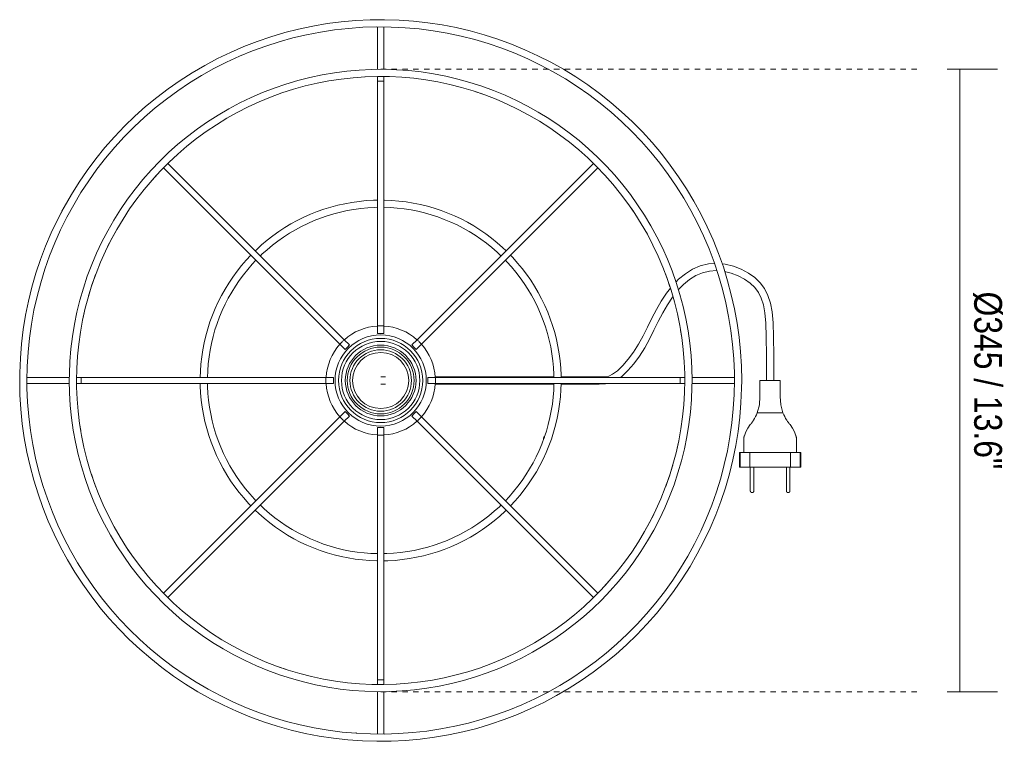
# Model space of a CAD drawing. Header units: millimetres. Extents: x -3269 to -1326, y 696 to 6709.
# Tile 11 of 11: x -3269 to -2724, y 6309 to 6709. Entities that reach past the tile are written whole.
import ezdxf

# ---------------------------------------------------------------- set-up
doc = ezdxf.new("R2010")
doc.units = ezdxf.units.MM
doc.linetypes.add('Dash', pattern=[6, 3, -3])
doc.layers.add('A-ANNO-DIMS', color=7, linetype='Dash', lineweight=9, true_color=0xd2d2d2)
doc.layers.add('A-ANNO-DIMS-7', color=7, linetype='Continuous', lineweight=9)
doc.layers.add('E-LITE-EQPM', color=7, linetype='Continuous', lineweight=20)
doc.styles.add('Arial Narrow', font='ARIALN.TTF', dxfattribs={"height": 15.4})
doc.dimstyles.new('FARO_-_2_2mm_Arial_Narrow_mm_Inch_Right', dxfattribs={"dimscale": 304.8, "dimtxt": 15.760837, "dimasz": 0, "dimexe": 0.068898, "dimexo": 0.0625, "dimgap": 0.011483, "dimtad": 1, "dimdec": 0, "dimzin": 0, "dimdsep": 46, "dimtxsty": 'Arial Narrow', "dimblk1": 'NONE', "dimblk2": 'NONE', "dimsah": 1, "dimcen": 0.09, "dimadec": 0, "dimazin": 0, "dimtfac": 1, "dimtdec": 4, "dimtix": 1, "dimtmove": 0, "dimatfit": 3, "dimfxl": 0.022966, "dimfxlon": 1, "dimtvp": 1, "dimtolj": 1, "dimtzin": 0, "dimarcsym": 2})

# ---------------------------------------------------------------- blocks, each defined once
blk = doc.blocks.new('29307 - 29307 LINDA White table lamp-433246-Planta_PDF')
at = {"layer": 'E-LITE-EQPM'}
for p, q in [((-1.75, 195.93), (-1.75, 172.42)), ((1.75, 172.42), (1.75, 195.93)), ((-27.79, 166.16), (-23.87, 166.8)), ((-1.75, 168.44), (-1.75, 165.87)), ((-1.75, 165.87), (-1.75, 30.25)), ((1.75, 165.87), (1.75, 168.44)), ((1.75, 30.25), (1.75, 165.87)), ((34.93, 164.82), (40.05, 163.67)), ((46.85, 161.85), (52.85, 159.99)), ((53.27, 159.85), (58.74, 157.92)), ((78.76, 148.94), (83.38, 146.42)), ((-98.06, 137.02), (-93.43, 140.2)), ((111.74, 126.1), (114.23, 123.82)), ((-20.15, 22.63), (-117.92, 120.4)), ((117.84, 120.32), (20.15, 22.63)), ((-120.35, 117.87), (-22.63, 20.15)), ((22.63, 20.15), (120.36, 117.88)), ((-160, 52.75), (-158.8, 56.28)), ((-1.75, 42.77), (-1.75, 34.7)), ((1.75, 34.7), (1.75, 42.77)), ((-1.75, 30.25), (-1.75, 26.08)), ((1.75, 26.08), (1.75, 30.25)), ((-20.77, 22.01), (-21.07, 21.71)), ((-20.52, 22.27), (-20.77, 22.01)), ((-20.15, 22.63), (-20.51, 22.27)), ((-17.21, 19.68), (-20.15, 22.63)), ((0, 26.08), (-1.75, 26.08)), ((1.75, 26.08), (0, 26.08)), ((20.15, 22.63), (17.21, 19.68)), ((20.51, 22.27), (20.15, 22.63)), ((20.77, 22.01), (20.52, 22.27)), ((21.07, 21.71), (20.77, 22.01)), ((-22.46, 20.32), (-22.63, 20.15)), ((-22.63, 20.15), (-19.68, 17.21)), ((-22.27, 20.51), (-22.46, 20.32)), ((-22.01, 20.77), (-22.27, 20.52)), ((-21.71, 21.07), (-22.01, 20.77)), ((-21.39, 21.39), (-21.71, 21.07)), ((-21.07, 21.71), (-21.39, 21.39)), ((-18.44, 18.44), (-19.68, 17.21)), ((-17.21, 19.68), (-18.44, 18.44)), ((18.44, 18.44), (17.21, 19.68)), ((19.68, 17.21), (18.44, 18.44)), ((19.68, 17.21), (22.63, 20.15)), ((21.39, 21.39), (21.07, 21.71)), ((21.71, 21.07), (21.39, 21.39)), ((22.01, 20.77), (21.71, 21.07)), ((22.27, 20.52), (22.01, 20.77)), ((22.46, 20.32), (22.27, 20.51)), ((22.63, 20.15), (22.46, 20.32)), ((167.96, 13.08), (168.27, 8.79)), ((168.28, 8.56), (168.49, 1.82)), ((-172.42, 1.75), (-195.84, 1.75)), ((-165.87, 1.75), (-168.47, 1.75)), ((-30.25, 1.75), (-165.87, 1.75)), ((-34.7, 1.75), (-42.77, 1.75)), ((-26.08, 1.75), (-30.25, 1.75)), ((-26.08, 1.75), (-26.08, 0)), ((-26.08, 0), (-26.08, -1.75)), ((30.25, 1.75), (26.08, 1.75)), ((26.08, 0), (26.08, 1.75)), ((165.87, 1.75), (30.25, 1.75)), ((42.77, 1.75), (34.7, 1.75)), ((168.49, 1.75), (165.87, 1.75)), ((195.84, 1.75), (172.42, 1.75)), ((-195.84, -1.75), (-172.42, -1.75)), ((-168.49, -1.75), (-165.87, -1.75)), ((-168.28, -8.56), (-168.49, -1.82)), ((-165.87, -1.75), (-30.25, -1.75)), ((-42.77, -1.75), (-34.7, -1.75)), ((-30.25, -1.75), (-26.08, -1.75)), ((26.08, -1.75), (26.08, 0)), ((26.08, -1.75), (30.25, -1.75)), ((30.25, -1.75), (165.87, -1.75)), ((34.7, -1.75), (42.77, -1.75)), ((165.87, -1.75), (168.47, -1.75)), ((172.42, -1.75), (195.84, -1.75)), ((-167.96, -13.08), (-168.27, -8.79)), ((-22.63, -20.15), (-120.36, -117.88)), ((-19.68, -17.21), (-22.63, -20.15)), ((-22.63, -20.15), (-22.46, -20.32)), ((-22.46, -20.32), (-22.27, -20.51)), ((-22.27, -20.52), (-22.01, -20.77)), ((-22.01, -20.77), (-21.71, -21.07)), ((-21.71, -21.07), (-21.39, -21.39)), ((-21.39, -21.39), (-21.07, -21.71)), ((-21.07, -21.71), (-20.77, -22.01)), ((-20.15, -22.63), (-17.21, -19.68)), ((-19.68, -17.21), (-18.44, -18.44)), ((-18.44, -18.44), (-17.21, -19.68)), ((17.21, -19.68), (18.44, -18.44)), ((17.21, -19.68), (20.15, -22.63)), ((18.44, -18.44), (19.68, -17.21)), ((22.63, -20.15), (19.68, -17.21)), ((20.77, -22.01), (21.07, -21.71)), ((21.07, -21.71), (21.39, -21.39)), ((21.39, -21.39), (21.71, -21.07)), ((21.71, -21.07), (22.01, -20.77)), ((22.01, -20.77), (22.27, -20.52)), ((22.27, -20.51), (22.46, -20.32)), ((22.46, -20.32), (22.63, -20.15)), ((120.35, -117.87), (22.63, -20.15)), ((-117.84, -120.32), (-20.15, -22.63)), ((-20.77, -22.01), (-20.32, -22.46)), ((-20.32, -22.46), (-20.15, -22.63)), ((-1.75, -26.08), (-1.75, -30.25)), ((-1.75, -26.08), (0, -26.08)), ((0, -26.08), (1.75, -26.08)), ((1.75, -30.25), (1.75, -26.08)), ((20.15, -22.63), (20.32, -22.46)), ((20.15, -22.63), (117.88, -120.36)), ((20.32, -22.46), (20.77, -22.01)), ((-1.75, -30.25), (-1.75, -165.87)), ((1.75, -165.87), (1.75, -30.25)), ((-1.75, -34.7), (-1.75, -42.77)), ((1.75, -42.77), (1.75, -34.7)), ((160, -52.75), (158.8, -56.28)), ((-2, -114.37), (-1.93, -114.37)), ((-1.92, -114.37), (-1.73, -114.37)), ((1.76, -114.37), (2, -114.37)), ((-1.93, -115.64), (-2, -115.64)), ((-1.73, -115.64), (-1.93, -115.64)), ((1.92, -115.64), (1.77, -115.64)), ((2, -115.64), (1.93, -115.64)), ((123.39, -114.75), (123.38, -114.76)), ((-111.74, -126.1), (-114.23, -123.82)), ((98.06, -137.02), (93.43, -140.2)), ((-78.76, -148.94), (-83.38, -146.42)), ((-53.27, -159.85), (-58.74, -157.92)), ((-46.85, -161.85), (-52.85, -159.99)), ((-34.93, -164.82), (-40.05, -163.67)), ((-1.75, -165.87), (-1.75, -168.44)), ((1.75, -168.44), (1.75, -165.87)), ((27.79, -166.16), (23.87, -166.8)), ((-1.75, -172.42), (-1.75, -195.93)), ((1.75, -195.93), (1.75, -172.42)), ((-40, -198.77), (-48, -198.77)), ((-48, -199.18), (-48, -198.79)), ((-48, -204.56), (-48, -199.18)), ((-48, -199.18), (-40, -199.18)), ((-40, -198.79), (-40, -199.18)), ((-40, -199.18), (-40, -204.56)), ((-31.71, -201.2), (-40, -201.2)), ((-48, -204.77), (-61.13, -204.77)), ((-61.13, -206.77), (-48, -206.77)), ((-48, -205.77), (-48, -204.56)), ((-48, -204.56), (-40, -204.56)), ((-48, -215.77), (-48, -205.77)), ((-40, -204.56), (-40, -205.77)), ((-40, -205.77), (-40, -215.77)), ((-17.93, -215.77), (-17.93, -208.66)), ((-8.8, -210.15), (0, -210.15)), ((0, -210.15), (0, -215.77)), ((-48, -225.77), (-48, -215.77)), ((-40, -215.77), (-40, -225.77)), ((-17.93, -222.88), (-17.93, -215.77)), ((0, -215.77), (0, -221.4)), ((0, -221.4), (-8.8, -221.4)), ((-48, -224.77), (-61.13, -224.77)), ((-61.13, -226.77), (-48, -226.77)), ((-48, -226.98), (-48, -225.77)), ((-48, -232.36), (-48, -226.98)), ((-48, -226.98), (-40, -226.98)), ((-40, -225.77), (-40, -226.98)), ((-40, -226.98), (-40, -232.36)), ((-48, -232.75), (-48, -232.36)), ((-48, -232.36), (-40, -232.36)), ((-48, -232.77), (-40, -232.77)), ((-40, -230.35), (-31.71, -230.35)), ((-40, -232.36), (-40, -232.75))]:
    blk.add_line(p, q, dxfattribs=at)
at = {"layer": 'E-LITE-EQPM', "flags": 128}
for points in [[(0, 200), (-8, 199.84), (-15.98, 199.36), (-23.94, 198.56), (-31.86, 197.45), (-39.73, 196.01), (-47.54, 194.27), (-55.27, 192.21), (-62.91, 189.85), (-70.45, 187.18), (-77.88, 184.21), (-85.19, 180.95), (-92.36, 177.4), (-99.38, 173.56), (-106.24, 169.45), (-112.93, 165.07), (-119.44, 160.42), (-125.76, 155.51), (-131.88, 150.36), (-137.78, 144.97), (-143.47, 139.34), (-148.93, 133.49), (-154.15, 127.43), (-159.12, 121.16), (-163.84, 114.7), (-168.29, 108.06), (-172.48, 101.24), (-176.39, 94.27), (-180.02, 87.14), (-183.36, 79.87), (-186.41, 72.47), (-189.16, 64.96), (-191.6, 57.34), (-193.74, 49.64), (-195.57, 41.85), (-197.09, 33.99), (-198.29, 26.08), (-199.18, 18.13), (-199.74, 10.15), (-199.99, 2.16), (-199.91, -5.84), (-199.52, -13.83), (-198.81, -21.8), (-197.78, -29.73), (-196.43, -37.62), (-194.77, -45.44), (-192.8, -53.19), (-190.52, -60.86), (-187.93, -68.43), (-185.04, -75.89), (-181.86, -83.23), (-178.39, -90.44), (-174.63, -97.5), (-170.59, -104.4), (-166.28, -111.14), (-161.7, -117.7), (-156.86, -124.07), (-151.78, -130.25), (-146.45, -136.21), (-140.88, -141.96), (-135.09, -147.48), (-129.09, -152.76), (-122.87, -157.8), (-116.47, -162.59), (-109.87, -167.12), (-103.1, -171.38), (-96.16, -175.36), (-89.07, -179.07), (-81.84, -182.49), (-74.48, -185.61), (-67, -188.44), (-59.41, -190.97), (-51.72, -193.2), (-43.96, -195.11), (-36.12, -196.71), (-28.22, -198), (-20.28, -198.97), (-12.31, -199.62), (-4.32, -199.95), (0, -200)], [(0, 200), (-8, 199.84), (-15.98, 199.36), (-23.94, 198.56), (-31.86, 197.45), (-39.73, 196.01), (-47.54, 194.27), (-55.27, 192.21), (-62.91, 189.85), (-70.45, 187.18), (-77.88, 184.21), (-85.19, 180.95), (-92.36, 177.4), (-99.38, 173.56), (-106.24, 169.45), (-112.93, 165.07), (-119.44, 160.42), (-125.76, 155.51), (-131.88, 150.36), (-137.78, 144.97), (-143.47, 139.34), (-148.93, 133.49), (-154.15, 127.43), (-159.12, 121.16), (-163.84, 114.7), (-168.29, 108.06), (-172.48, 101.24), (-176.39, 94.27), (-180.02, 87.14), (-183.36, 79.87), (-186.41, 72.47), (-189.16, 64.96), (-191.6, 57.34), (-193.74, 49.64), (-195.57, 41.85), (-197.09, 33.99), (-198.29, 26.08), (-199.18, 18.13), (-199.74, 10.15), (-199.99, 2.16), (-199.91, -5.84), (-199.52, -13.83), (-198.81, -21.8), (-197.78, -29.73), (-196.43, -37.62), (-194.77, -45.44), (-192.8, -53.19), (-190.52, -60.86), (-187.93, -68.43), (-185.04, -75.89), (-181.86, -83.23), (-178.39, -90.44), (-174.63, -97.5), (-170.59, -104.4), (-166.28, -111.14), (-161.7, -117.7), (-156.86, -124.07), (-151.78, -130.25), (-146.45, -136.21), (-140.88, -141.96), (-135.09, -147.48), (-129.09, -152.76), (-122.87, -157.8), (-116.47, -162.59), (-109.87, -167.12), (-103.1, -171.38), (-96.16, -175.36), (-89.07, -179.07), (-81.84, -182.49), (-74.48, -185.61), (-67, -188.44), (-59.41, -190.97), (-51.72, -193.2), (-43.96, -195.11), (-36.12, -196.71), (-28.22, -198), (-20.28, -198.97), (-12.31, -199.62), (-4.32, -199.95), (0, -200)], [(0, -200), (8, -199.84), (15.98, -199.36), (23.94, -198.56), (31.86, -197.45), (39.73, -196.01), (47.54, -194.27), (55.27, -192.21), (62.91, -189.85), (70.45, -187.18), (77.88, -184.21), (85.19, -180.95), (92.36, -177.4), (99.38, -173.56), (106.24, -169.45), (112.93, -165.07), (119.44, -160.42), (125.76, -155.51), (131.88, -150.36), (137.78, -144.97), (143.47, -139.34), (148.93, -133.49), (154.15, -127.43), (159.12, -121.16), (163.84, -114.7), (168.29, -108.06), (172.48, -101.24), (176.39, -94.27), (180.02, -87.14), (183.36, -79.87), (186.41, -72.47), (189.16, -64.96), (191.6, -57.34), (193.74, -49.64), (195.57, -41.85), (197.09, -33.99), (198.29, -26.08), (199.18, -18.13), (199.74, -10.15), (199.99, -2.16), (199.91, 5.84), (199.52, 13.83), (198.81, 21.8), (197.78, 29.73), (196.43, 37.62), (194.77, 45.44), (192.8, 53.19), (190.52, 60.86), (187.93, 68.43), (185.04, 75.89), (181.86, 83.23), (178.39, 90.44), (174.63, 97.5), (170.59, 104.4), (166.28, 111.14), (161.7, 117.7), (156.86, 124.07), (151.78, 130.25), (146.45, 136.21), (140.88, 141.96), (135.09, 147.48), (129.09, 152.76), (122.87, 157.8), (116.47, 162.59), (109.87, 167.12), (103.1, 171.38), (96.16, 175.36), (89.07, 179.07), (81.84, 182.49), (74.48, 185.61), (67, 188.44), (59.41, 190.97), (51.72, 193.2), (43.96, 195.11), (36.12, 196.71), (28.22, 198), (20.28, 198.97), (12.31, 199.62), (4.32, 199.95), (0, 200)], [(93.74, 176.63), (89.07, 179.07), (81.84, 182.49), (74.48, 185.61), (67, 188.44), (59.41, 190.97), (51.72, 193.2), (43.96, 195.11), (36.12, 196.71), (28.22, 198), (20.28, 198.97), (12.31, 199.62), (4.32, 199.95), (0, 200)], [(0, -196), (-7.84, -195.84), (-15.66, -195.37), (-23.46, -194.59), (-31.23, -193.5), (-38.94, -192.09), (-46.59, -190.38), (-54.17, -188.37), (-61.66, -186.05), (-69.05, -183.44), (-76.33, -180.53), (-83.48, -177.33), (-90.51, -173.85), (-97.39, -170.09), (-104.11, -166.06), (-110.67, -161.77), (-117.05, -157.21), (-123.24, -152.4), (-129.24, -147.35), (-135.03, -142.07), (-140.6, -136.55), (-145.95, -130.82), (-151.06, -124.88), (-155.94, -118.74), (-160.56, -112.41), (-164.93, -105.9), (-169.03, -99.22), (-172.86, -92.38), (-176.42, -85.39), (-179.69, -78.27), (-182.68, -71.02), (-185.37, -63.66), (-187.77, -56.2), (-189.87, -48.64), (-191.66, -41.01), (-193.15, -33.31), (-194.33, -25.56), (-195.19, -17.77), (-195.75, -9.95), (-195.99, -2.12), (-195.92, 5.72), (-195.53, 13.55), (-194.83, 21.36), (-193.82, 29.14), (-192.5, 36.86), (-190.87, 44.53), (-188.94, 52.13), (-186.7, 59.64), (-184.17, 67.06), (-181.34, 74.37), (-178.22, 81.56), (-174.82, 88.63), (-171.13, 95.55), (-167.18, 102.31), (-162.95, 108.92), (-158.47, 115.35), (-153.73, 121.59), (-148.74, 127.64), (-143.52, 133.49), (-138.06, 139.12), (-132.39, 144.53), (-126.51, 149.71), (-120.42, 154.65), (-114.14, 159.34), (-107.67, 163.78), (-101.04, 167.95), (-94.24, 171.86), (-87.29, 175.49), (-80.21, 178.84), (-72.99, 181.9), (-65.66, 184.68), (-58.22, 187.15), (-50.69, 189.33), (-43.08, 191.21), (-35.4, 192.78), (-27.66, 194.04), (-19.88, 194.99), (-12.06, 195.63), (-4.23, 195.95), (0, 196)], [(0, 196), (7.84, 195.84), (15.66, 195.37), (23.46, 194.59), (31.23, 193.5), (38.94, 192.09), (46.59, 190.38), (54.17, 188.37), (61.66, 186.05), (69.05, 183.44), (76.33, 180.53), (83.48, 177.33), (90.51, 173.85), (97.39, 170.09), (104.11, 166.06), (110.67, 161.77), (117.05, 157.21), (123.24, 152.4), (129.24, 147.35), (135.03, 142.07), (140.6, 136.55), (145.95, 130.82), (151.06, 124.88), (155.94, 118.74), (160.56, 112.41), (164.93, 105.9), (169.03, 99.22), (172.86, 92.38), (176.42, 85.39), (179.69, 78.27), (182.68, 71.02), (185.37, 63.66), (187.77, 56.2), (189.87, 48.64), (191.66, 41.01), (193.15, 33.31), (194.33, 25.56), (195.19, 17.77), (195.75, 9.95), (195.99, 2.12), (195.92, -5.72), (195.53, -13.55), (194.83, -21.36), (193.82, -29.14), (192.5, -36.86), (190.87, -44.53), (188.94, -52.13), (186.7, -59.64), (184.17, -67.06), (181.34, -74.37), (178.22, -81.56), (174.82, -88.63), (171.13, -95.55), (167.18, -102.31), (162.95, -108.92), (158.47, -115.35), (153.73, -121.59), (148.74, -127.64), (143.52, -133.49), (138.06, -139.12), (132.39, -144.53), (126.51, -149.71), (120.42, -154.65), (114.14, -159.34), (107.67, -163.78), (101.04, -167.95), (94.24, -171.86), (87.29, -175.49), (80.21, -178.84), (72.99, -181.9), (65.66, -184.68), (58.22, -187.15), (50.69, -189.33), (43.08, -191.21), (35.4, -192.78), (27.66, -194.04), (19.88, -194.99), (12.06, -195.63), (4.23, -195.95), (0, -196)], [(0, -200), (8, -199.84), (15.98, -199.36), (23.94, -198.56), (31.86, -197.45), (39.73, -196.01), (47.54, -194.27), (55.27, -192.21), (62.91, -189.85), (70.45, -187.18), (77.88, -184.21), (85.19, -180.95), (92.36, -177.4), (99.38, -173.56), (106.24, -169.45), (112.93, -165.07), (119.44, -160.42), (125.76, -155.51), (131.88, -150.36), (137.78, -144.97), (143.47, -139.34), (148.93, -133.49), (154.15, -127.43), (159.12, -121.16), (163.84, -114.7), (168.29, -108.06), (172.48, -101.24), (176.39, -94.27), (180.02, -87.14), (183.36, -79.87), (186.41, -72.47), (189.16, -64.96), (191.6, -57.34), (193.74, -49.64), (195.57, -41.85), (197.09, -33.99), (198.29, -26.08), (199.18, -18.13), (199.74, -10.15), (199.99, -2.16), (199.91, 5.84), (199.52, 13.83), (198.81, 21.8), (197.78, 29.73), (196.43, 37.62), (194.77, 45.44), (192.8, 53.19), (190.52, 60.86), (187.93, 68.43), (185.04, 75.89), (181.86, 83.23), (178.39, 90.44), (174.63, 97.5), (170.59, 104.4), (166.28, 111.14), (161.7, 117.7), (156.86, 124.07), (151.78, 130.25), (146.45, 136.21), (140.88, 141.96), (135.09, 147.48), (129.09, 152.76), (122.87, 157.8), (116.47, 162.59), (109.87, 167.12), (103.1, 171.38), (96.16, 175.36), (93.81, 176.59)], [(0, 172.5), (-6.9, 172.36), (-13.79, 171.95), (-20.65, 171.26), (-27.48, 170.3), (-34.27, 169.06), (-41, 167.56), (-47.67, 165.78), (-54.26, 163.74), (-60.77, 161.44), (-67.17, 158.88), (-73.47, 156.07), (-79.66, 153.01), (-85.71, 149.7), (-91.63, 146.15), (-97.4, 142.37), (-103.02, 138.36), (-108.47, 134.13), (-113.74, 129.69), (-118.84, 125.03), (-123.74, 120.18), (-128.45, 115.14), (-132.95, 109.91), (-137.24, 104.5), (-141.31, 98.93), (-145.15, 93.2), (-148.76, 87.32), (-152.14, 81.3), (-155.27, 75.16), (-158.15, 68.89), (-160.78, 62.51), (-163.15, 56.03), (-165.26, 49.46), (-167.1, 42.81), (-168.68, 36.09), (-169.99, 29.32), (-171.03, 22.5), (-171.79, 15.64), (-172.28, 8.76), (-172.49, 1.86), (-172.43, -5.04), (-172.09, -11.93), (-171.47, -18.8), (-170.58, -25.64), (-169.42, -32.44), (-167.99, -39.19), (-166.29, -45.88), (-164.32, -52.49), (-162.09, -59.02), (-159.6, -65.46), (-156.85, -71.79), (-153.86, -78), (-150.62, -84.09), (-147.13, -90.05), (-143.41, -95.86), (-139.47, -101.52), (-135.29, -107.01), (-130.91, -112.34), (-126.31, -117.48), (-121.51, -122.44), (-116.52, -127.2), (-111.34, -131.76), (-105.98, -136.11), (-100.45, -140.23), (-94.76, -144.14), (-88.92, -147.81), (-82.94, -151.25), (-76.83, -154.45), (-70.59, -157.4), (-64.24, -160.09), (-57.79, -162.53), (-51.24, -164.71), (-44.61, -166.63), (-37.91, -168.28), (-31.15, -169.66), (-24.34, -170.77), (-17.49, -171.61), (-10.62, -172.17), (-3.72, -172.46), (0, -172.5)], [(0, -172.5), (6.9, -172.36), (13.79, -171.95), (20.65, -171.26), (27.48, -170.3), (34.27, -169.06), (41, -167.56), (47.67, -165.78), (54.26, -163.74), (60.77, -161.44), (67.17, -158.88), (73.47, -156.07), (79.66, -153.01), (85.71, -149.7), (91.63, -146.15), (97.4, -142.37), (103.02, -138.36), (108.47, -134.13), (113.74, -129.69), (118.84, -125.03), (123.74, -120.18), (128.45, -115.14), (132.95, -109.91), (137.24, -104.5), (141.31, -98.93), (145.15, -93.2), (148.76, -87.32), (152.14, -81.3), (155.27, -75.16), (158.15, -68.89), (160.78, -62.51), (163.15, -56.03), (165.26, -49.46), (167.1, -42.81), (168.68, -36.09), (169.99, -29.32), (171.03, -22.5), (171.79, -15.64), (172.28, -8.76), (172.49, -1.86), (172.43, 5.04), (172.09, 11.93), (171.47, 18.8), (170.58, 25.64), (169.42, 32.44), (167.99, 39.19), (166.29, 45.88), (164.32, 52.49), (162.09, 59.02), (159.6, 65.46), (156.85, 71.79), (153.86, 78), (150.62, 84.09), (147.13, 90.05), (143.41, 95.86), (139.47, 101.52), (135.29, 107.01), (130.91, 112.34), (126.31, 117.48), (121.51, 122.44), (116.52, 127.2), (111.34, 131.76), (105.98, 136.11), (100.45, 140.23), (94.76, 144.14), (88.92, 147.81), (82.94, 151.25), (76.83, 154.45), (70.59, 157.4), (64.24, 160.09), (57.79, 162.53), (51.24, 164.71), (44.61, 166.63), (37.91, 168.28), (31.15, 169.66), (24.34, 170.77), (17.49, 171.61), (10.62, 172.17), (3.72, 172.46), (0, 172.5)], [(0, -168.5), (-6.74, -168.37), (-13.47, -167.96), (-20.17, -167.29), (-26.85, -166.35), (-33.48, -165.14), (-40.05, -163.67), (-46.57, -161.94), (-53, -159.95), (-59.36, -157.7), (-65.62, -155.2), (-71.77, -152.45), (-77.81, -149.46), (-83.72, -146.23), (-89.5, -142.76), (-95.14, -139.07), (-100.63, -135.15), (-105.95, -131.02), (-111.11, -126.68), (-116.08, -122.13), (-120.87, -117.4), (-125.47, -112.47), (-129.87, -107.36), (-134.06, -102.08), (-138.03, -96.64), (-141.79, -91.04), (-145.32, -85.3), (-148.61, -79.42), (-151.67, -73.41), (-154.48, -67.29), (-157.05, -61.06), (-159.36, -54.73), (-161.43, -48.31), (-163.23, -41.82), (-164.77, -35.26), (-166.05, -28.64), (-167.06, -21.98), (-167.81, -15.28), (-168.28, -8.56), (-168.49, -1.82), (-168.43, 4.92), (-168.1, 11.65), (-167.5, 18.36), (-166.63, 25.05), (-165.49, 31.69), (-164.09, 38.28), (-162.43, 44.81), (-160.51, 51.27), (-158.33, 57.65), (-155.9, 63.94), (-153.22, 70.12), (-150.29, 76.19), (-147.12, 82.14), (-143.72, 87.96), (-140.09, 93.64), (-136.23, 99.16), (-132.16, 104.53), (-127.87, 109.73), (-123.38, 114.76), (-118.69, 119.6), (-113.82, 124.25), (-108.76, 128.7), (-103.52, 132.95), (-98.12, 136.98), (-92.57, 140.8), (-86.86, 144.39), (-81.02, 147.74), (-75.05, 150.87), (-68.95, 153.75), (-62.75, 156.38), (-56.45, 158.76), (-50.05, 160.89), (-43.58, 162.77), (-37.03, 164.38), (-30.43, 165.73), (-23.78, 166.81), (-17.09, 167.63), (-10.37, 168.18), (-3.64, 168.46), (0, 168.5)], [(0, 168.5), (6.74, 168.37), (13.47, 167.96), (20.17, 167.29), (26.85, 166.35), (33.48, 165.14), (40.05, 163.67), (46.57, 161.94), (53, 159.95), (59.36, 157.7), (65.62, 155.2), (71.77, 152.45), (77.81, 149.46), (83.72, 146.23), (89.5, 142.76), (95.14, 139.07), (100.63, 135.15), (105.95, 131.02), (111.11, 126.68), (116.08, 122.13), (120.87, 117.4), (125.47, 112.47), (129.87, 107.36), (134.06, 102.08), (138.03, 96.64), (141.79, 91.04), (145.32, 85.3), (148.61, 79.42), (151.67, 73.41), (154.48, 67.29), (157.05, 61.06), (159.36, 54.73), (161.43, 48.31), (163.23, 41.82), (164.77, 35.26), (166.05, 28.64), (167.06, 21.98), (167.81, 15.28), (168.28, 8.56), (168.49, 1.82), (168.43, -4.92), (168.1, -11.65), (167.5, -18.36), (166.63, -25.05), (165.49, -31.69), (164.09, -38.28), (162.43, -44.81), (160.51, -51.27), (158.33, -57.65), (155.9, -63.94), (153.22, -70.12), (150.29, -76.19), (147.12, -82.14), (143.72, -87.96), (140.09, -93.64), (136.23, -99.16), (132.16, -104.53), (127.87, -109.73), (123.38, -114.76), (118.69, -119.6), (113.82, -124.25), (108.76, -128.7), (103.52, -132.95), (98.12, -136.98), (92.57, -140.8), (86.86, -144.39), (81.02, -147.74), (75.05, -150.87), (68.95, -153.75), (62.75, -156.38), (56.45, -158.76), (50.05, -160.89), (43.58, -162.77), (37.03, -164.38), (30.43, -165.73), (23.78, -166.81), (17.09, -167.63), (10.37, -168.18), (3.64, -168.46), (0, -168.5)], [(-59.12, 157.75), (-56.45, 158.76), (-51.91, 160.28)], [(65.62, 155.2), (71.77, 152.45), (76.03, 150.34)], [(-1.78, 99.97), (-2.92, 99.96), (-6.91, 99.76), (-10.9, 99.4), (-14.87, 98.89), (-18.81, 98.22), (-22.72, 97.38), (-26.6, 96.4), (-30.43, 95.26), (-34.21, 93.96), (-37.95, 92.52), (-41.61, 90.93), (-45.22, 89.19), (-48.75, 87.31), (-52.2, 85.29), (-55.57, 83.14), (-58.85, 80.85), (-62.04, 78.43), (-65.12, 75.89), (-68.11, 73.22), (-69.45, 71.92)], [(-1.78, 99.97), (-2.92, 99.96), (-6.91, 99.76), (-10.9, 99.4), (-14.87, 98.89), (-18.81, 98.22), (-22.72, 97.38), (-26.6, 96.4), (-30.43, 95.26), (-34.21, 93.96), (-37.95, 92.52), (-41.61, 90.93), (-45.22, 89.19), (-48.75, 87.31), (-52.2, 85.29), (-55.57, 83.14), (-58.85, 80.85), (-62.04, 78.43), (-65.12, 75.89), (-68.11, 73.22), (-69.45, 71.92)], [(69.46, 71.93), (66.75, 74.46), (63.72, 77.07), (60.58, 79.56), (57.35, 81.92), (54.03, 84.15), (50.62, 86.24), (47.13, 88.2), (43.57, 90.01), (39.93, 91.68), (36.24, 93.2), (32.48, 94.58), (28.67, 95.8), (24.82, 96.87), (20.92, 97.79), (17, 98.54), (13.04, 99.15), (9.07, 99.59), (5.08, 99.87), (1.75, 99.97)], [(69.46, 71.93), (66.75, 74.46), (63.72, 77.07), (60.58, 79.56), (57.35, 81.92), (54.03, 84.15), (50.62, 86.24), (47.13, 88.2), (43.57, 90.01), (39.93, 91.68), (36.24, 93.2), (32.48, 94.58), (28.67, 95.8), (24.82, 96.87), (20.92, 97.79), (17, 98.54), (13.04, 99.15), (9.07, 99.59), (5.08, 99.87), (1.75, 99.97)], [(-66.62, 69.1), (-65.76, 69.94), (-62.91, 72.51), (-59.96, 74.97), (-56.92, 77.31), (-53.78, 79.52), (-50.56, 81.61), (-47.25, 83.56), (-43.88, 85.39), (-40.43, 87.07), (-36.91, 88.62), (-33.34, 90.03), (-29.71, 91.29), (-26.04, 92.4), (-22.32, 93.37), (-18.57, 94.19), (-14.79, 94.85), (-10.98, 95.37), (-7.16, 95.73), (-3.33, 95.94), (-1.78, 95.98)], [(1.75, 95.98), (5.39, 95.85), (9.21, 95.56), (13.03, 95.11), (16.82, 94.51), (20.59, 93.77), (24.32, 92.87), (28.02, 91.82), (31.66, 90.63), (35.26, 89.29), (38.81, 87.81), (42.29, 86.19), (45.7, 84.43), (49.04, 82.53), (52.3, 80.5), (55.48, 78.35), (58.57, 76.07), (61.56, 73.66), (64.46, 71.14), (66.62, 69.1)], [(-155.9, 63.94), (-153.22, 70.12), (-150.63, 75.5)], [(-71.92, 69.45), (-73.74, 67.55), (-76.38, 64.54), (-78.9, 61.44), (-81.3, 58.23), (-83.56, 54.94), (-85.69, 51.55), (-87.68, 48.08), (-89.53, 44.54), (-91.24, 40.92), (-92.81, 37.24), (-94.22, 33.5), (-95.49, 29.7), (-96.6, 25.86), (-97.55, 21.98), (-98.36, 18.06), (-99, 14.11), (-99.48, 10.14), (-99.81, 6.16), (-99.98, 2.16), (-99.98, 1.75)], [(-71.92, 69.45), (-73.74, 67.55), (-76.38, 64.54), (-78.9, 61.44), (-81.3, 58.23), (-83.56, 54.94), (-85.69, 51.55), (-87.68, 48.08), (-89.53, 44.54), (-91.24, 40.92), (-92.81, 37.24), (-94.22, 33.5), (-95.49, 29.7), (-96.6, 25.86), (-97.55, 21.98), (-98.36, 18.06), (-99, 14.11), (-99.48, 10.14), (-99.81, 6.16), (-99.98, 2.16), (-99.98, 1.75)], [(-95.98, 1.75), (-95.85, 5.39), (-95.56, 9.21), (-95.11, 13.03), (-94.51, 16.82), (-93.77, 20.59), (-92.87, 24.32), (-91.82, 28.02), (-90.63, 31.66), (-89.29, 35.26), (-87.81, 38.81), (-86.19, 42.29), (-84.43, 45.7), (-82.53, 49.04), (-80.5, 52.3), (-78.35, 55.48), (-76.07, 58.57), (-73.66, 61.56), (-71.14, 64.46), (-69.1, 66.62)], [(69.1, 66.62), (69.94, 65.76), (72.51, 62.91), (74.97, 59.96), (77.31, 56.92), (79.52, 53.78), (81.61, 50.56), (83.56, 47.25), (85.39, 43.88), (87.07, 40.43), (88.62, 36.91), (90.03, 33.34), (91.29, 29.71), (92.4, 26.04), (93.37, 22.32), (94.19, 18.57), (94.85, 14.79), (95.37, 10.98), (95.73, 7.16), (95.94, 3.33), (95.98, 1.75)], [(99.96, 1.75), (99.92, 4), (99.68, 7.99), (99.28, 11.97), (98.72, 15.93), (98.01, 19.87), (97.13, 23.77), (96.11, 27.64), (94.92, 31.46), (93.59, 35.23), (92.11, 38.94), (90.48, 42.59), (88.7, 46.18), (86.78, 49.69), (84.73, 53.12), (82.53, 56.46), (80.21, 59.72), (77.76, 62.88), (75.18, 65.94), (72.48, 68.89), (71.93, 69.45)], [(99.96, 1.75), (99.92, 4), (99.68, 7.99), (99.28, 11.97), (98.72, 15.93), (98.01, 19.87), (97.13, 23.77), (96.11, 27.64), (94.92, 31.46), (93.59, 35.23), (92.11, 38.94), (90.48, 42.59), (88.7, 46.18), (86.78, 49.69), (84.73, 53.12), (82.53, 56.46), (80.21, 59.72), (77.76, 62.88), (75.18, 65.94), (72.48, 68.89), (71.93, 69.45)], [(-2, -2.68), (-2, -1.94), (-2, -1.56), (-2, -1.22), (-2, -0.75), (-2, -0.16), (-2, 0)], [(2, -2.68), (2, -1.94), (2, -1.56), (2, -1.22), (2, -0.75), (2, -0.16), (2, 0)], [(-99.96, -1.75), (-99.92, -4), (-99.68, -7.99), (-99.28, -11.97), (-98.72, -15.93), (-98.01, -19.87), (-97.13, -23.77), (-96.11, -27.64), (-94.92, -31.46), (-93.59, -35.23), (-92.11, -38.94), (-90.48, -42.59), (-88.7, -46.18), (-86.78, -49.69), (-84.73, -53.12), (-82.53, -56.46), (-80.21, -59.72), (-77.76, -62.88), (-75.18, -65.94), (-72.48, -68.89), (-71.93, -69.45)], [(-99.96, -1.75), (-99.92, -4), (-99.68, -7.99), (-99.28, -11.97), (-98.72, -15.93), (-98.01, -19.87), (-97.13, -23.77), (-96.11, -27.64), (-94.92, -31.46), (-93.59, -35.23), (-92.11, -38.94), (-90.48, -42.59), (-88.7, -46.18), (-86.78, -49.69), (-84.73, -53.12), (-82.53, -56.46), (-80.21, -59.72), (-77.76, -62.88), (-75.18, -65.94), (-72.48, -68.89), (-71.93, -69.45)], [(-69.1, -66.62), (-69.94, -65.76), (-72.51, -62.91), (-74.97, -59.96), (-77.31, -56.92), (-79.52, -53.78), (-81.61, -50.56), (-83.56, -47.25), (-85.39, -43.88), (-87.07, -40.43), (-88.62, -36.91), (-90.03, -33.34), (-91.29, -29.71), (-92.4, -26.04), (-93.37, -22.32), (-94.19, -18.57), (-94.85, -14.79), (-95.37, -10.98), (-95.73, -7.16), (-95.94, -3.33), (-95.98, -1.75)], [(95.98, -1.75), (95.85, -5.39), (95.56, -9.21), (95.11, -13.03), (94.51, -16.82), (93.77, -20.59), (92.87, -24.32), (91.82, -28.02), (90.63, -31.66), (89.29, -35.26), (87.81, -38.81), (86.19, -42.29), (84.43, -45.7), (82.53, -49.04), (80.5, -52.3), (78.35, -55.48), (76.07, -58.57), (73.66, -61.56), (71.14, -64.46), (69.1, -66.62)], [(71.92, -69.45), (73.74, -67.55), (76.38, -64.54), (78.9, -61.44), (81.3, -58.23), (83.56, -54.94), (85.69, -51.55), (87.68, -48.08), (89.53, -44.54), (91.24, -40.92), (92.81, -37.24), (94.22, -33.5), (95.49, -29.7), (96.6, -25.86), (97.55, -21.98), (98.36, -18.06), (99, -14.11), (99.48, -10.14), (99.81, -6.16), (99.98, -2.16), (99.98, -1.75)], [(71.92, -69.45), (73.74, -67.55), (76.38, -64.54), (78.9, -61.44), (81.3, -58.23), (83.56, -54.94), (85.69, -51.55), (87.68, -48.08), (89.53, -44.54), (91.24, -40.92), (92.81, -37.24), (94.22, -33.5), (95.49, -29.7), (96.6, -25.86), (97.55, -21.98), (98.36, -18.06), (99, -14.11), (99.48, -10.14), (99.81, -6.16), (99.98, -2.16), (99.98, -1.75)], [(-2, -95.96), (-2, -94.91), (-2, -93.31), (-2, -91.72), (-2, -90.12), (-2, -88.53), (-2, -86.94), (-2, -85.35), (-2, -83.76), (-2, -82.17), (-2, -80.58), (-2, -79), (-2, -72.31), (-2, -58.27), (-2, -44.63), (-2, -36.47), (-2, -30.09)], [(2, -95.96), (2, -94.91), (2, -93.31), (2, -91.72), (2, -90.12), (2, -88.53), (2, -86.94), (2, -85.35), (2, -83.76), (2, -82.17), (2, -80.58), (2, -79), (2, -72.31), (2, -58.27), (2, -44.63), (2, -36.47), (2, -30.09)], [(155.9, -63.94), (153.22, -70.12), (150.63, -75.5)], [(-1.78, -95.98), (-5.39, -95.85), (-9.21, -95.56), (-13.03, -95.11), (-16.82, -94.51), (-20.59, -93.77), (-24.32, -92.87), (-28.02, -91.82), (-31.66, -90.63), (-35.26, -89.29), (-38.81, -87.81), (-42.29, -86.19), (-45.7, -84.43), (-49.04, -82.53), (-52.3, -80.5), (-55.48, -78.35), (-58.57, -76.07), (-61.56, -73.66), (-64.46, -71.14), (-66.62, -69.1)], [(66.62, -69.1), (65.76, -69.94), (62.91, -72.51), (59.96, -74.97), (56.92, -77.31), (53.78, -79.52), (50.56, -81.61), (47.25, -83.56), (43.88, -85.39), (40.43, -87.07), (36.91, -88.62), (33.34, -90.03), (29.71, -91.29), (26.04, -92.4), (22.32, -93.37), (18.57, -94.19), (14.79, -94.85), (10.98, -95.37), (7.16, -95.73), (3.33, -95.94), (1.75, -95.98)], [(-69.46, -71.93), (-66.75, -74.46), (-63.72, -77.07), (-60.58, -79.56), (-57.35, -81.92), (-54.03, -84.15), (-50.62, -86.24), (-47.13, -88.2), (-43.57, -90.01), (-39.93, -91.68), (-36.24, -93.2), (-32.48, -94.58), (-28.67, -95.8), (-24.82, -96.87), (-20.92, -97.79), (-17, -98.54), (-13.04, -99.15), (-9.07, -99.59), (-5.08, -99.87), (-1.99, -99.97)], [(-69.46, -71.93), (-66.75, -74.46), (-63.72, -77.07), (-60.58, -79.56), (-57.35, -81.92), (-54.03, -84.15), (-50.62, -86.24), (-47.13, -88.2), (-43.57, -90.01), (-39.93, -91.68), (-36.24, -93.2), (-32.48, -94.58), (-28.67, -95.8), (-24.82, -96.87), (-20.92, -97.79), (-17, -98.54), (-13.04, -99.15), (-9.07, -99.59), (-5.08, -99.87), (-1.78, -99.97)], [(1.75, -99.97), (2.92, -99.96), (6.91, -99.76), (10.9, -99.4), (14.87, -98.89), (18.81, -98.22), (22.72, -97.38), (26.6, -96.4), (30.43, -95.26), (34.21, -93.96), (37.95, -92.52), (41.61, -90.93), (45.22, -89.19), (48.75, -87.31), (52.2, -85.29), (55.57, -83.14), (58.85, -80.85), (62.04, -78.43), (65.12, -75.89), (68.11, -73.22), (69.45, -71.92)], [(1.99, -99.97), (2.92, -99.96), (6.91, -99.76), (10.9, -99.4), (14.87, -98.89), (18.81, -98.22), (22.72, -97.38), (26.6, -96.4), (30.43, -95.26), (34.21, -93.96), (37.95, -92.52), (41.61, -90.93), (45.22, -89.19), (48.75, -87.31), (52.2, -85.29), (55.57, -83.14), (58.85, -80.85), (62.04, -78.43), (65.12, -75.89), (68.11, -73.22), (69.45, -71.92)], [(-2, -115.64), (-2, -114.05), (-2, -112.45), (-2, -110.86), (-2, -109.26), (-2, -107.67), (-2, -106.07), (-2, -104.48), (-2, -102.88), (-2, -101.29), (-2, -99.91)], [(2, -115.64), (2, -114.05), (2, -112.45), (2, -110.86), (2, -109.26), (2, -107.67), (2, -106.07), (2, -104.48), (2, -102.88), (2, -101.29), (2, -99.91)], [(-2, -114.37), (-2, -121.12), (-1.94, -124.53), (-1.75, -125.63)], [(-1.75, -125.63), (-1.94, -124.53), (-2, -121.12), (-2, -114.37)], [(51.17, -160.5), (48.45, -158.36), (44.03, -155.43), (39.35, -152.75), (34.5, -150.25), (29.61, -147.82), (24.79, -145.38), (20.13, -142.84), (15.76, -140.12), (11.76, -137.17), (8.26, -134.13), (5.42, -131.15), (3.43, -128.48), (2.39, -126.35), (2.05, -124.28), (2, -121.13), (2, -114.37)], [(2, -114.37), (2, -121.13), (2.05, -124.28), (2.39, -126.35), (3.43, -128.48), (5.42, -131.15), (8.26, -134.13), (11.76, -137.17), (15.76, -140.12), (20.13, -142.84), (24.79, -145.38), (29.61, -147.82), (34.5, -150.25), (39.35, -152.75), (44.03, -155.43), (48.45, -158.36), (51.17, -160.5)], [(1.75, -132.9), (2.38, -133.75), (5.5, -137.02), (9.26, -140.3), (13.52, -143.43), (18.13, -146.3), (22.94, -148.93), (27.83, -151.4), (32.71, -153.82), (37.46, -156.27), (41.95, -158.85), (46.11, -161.6), (46.51, -161.92)], [(46.51, -161.92), (46.11, -161.6), (41.95, -158.85), (37.46, -156.27), (32.71, -153.82), (27.83, -151.4), (22.94, -148.93), (18.13, -146.3), (13.52, -143.43), (9.26, -140.3), (5.5, -137.02), (2.38, -133.75), (1.75, -132.9)], [(-65.62, -155.2), (-71.77, -152.45), (-76.03, -150.34)], [(59.12, -157.75), (56.45, -158.76), (51.91, -160.28)], [(64.84, -184.8), (64.64, -181.54), (63.54, -177.05), (61.7, -172.79), (59.19, -168.79), (56.11, -165.04), (54.52, -163.51)], [(54.52, -163.51), (56.11, -165.04), (59.19, -168.79), (61.7, -172.79), (63.54, -177.05), (64.64, -181.54), (64.84, -184.8)], [(50.19, -164.88), (53.17, -167.76), (55.95, -171.13), (58.16, -174.66), (59.75, -178.34), (60.68, -182.14), (60.92, -186.1), (60.91, -186.22)], [(60.91, -186.22), (60.92, -186.1), (60.68, -182.14), (59.75, -178.34), (58.16, -174.66), (55.95, -171.13), (53.17, -167.76), (50.19, -164.88)], [(0, -217.77), (13.89, -217.76), (24.28, -217.65), (32.03, -217.38), (37.97, -216.83), (42.88, -215.9), (47.18, -214.53), (50.93, -212.65), (54.2, -210.22), (57.05, -207.24), (59.55, -203.71), (61.66, -199.74), (63.32, -195.42), (64.45, -190.86), (64.61, -189.22)], [(64.61, -189.22), (64.45, -190.86), (63.32, -195.42), (61.66, -199.74), (59.55, -203.71), (57.05, -207.24), (54.2, -210.22), (50.93, -212.65), (47.18, -214.53), (42.88, -215.9), (37.97, -216.83), (32.03, -217.38), (24.28, -217.65), (13.89, -217.76), (0, -217.77)], [(60.41, -190.55), (59.51, -194.21), (58.02, -198.08), (56.13, -201.62), (53.95, -204.71), (51.56, -207.23), (48.85, -209.24), (45.67, -210.82), (41.91, -212.02), (37.43, -212.86), (31.79, -213.38), (24.21, -213.65), (13.88, -213.76), (0, -213.77)], [(0, -213.77), (13.88, -213.76), (24.21, -213.65), (31.79, -213.38), (37.43, -212.86), (41.91, -212.02), (45.67, -210.82), (48.85, -209.24), (51.56, -207.23), (53.95, -204.71), (56.13, -201.62), (58.02, -198.08), (59.51, -194.21), (60.41, -190.55)], [(-24.46, -204.76), (-26.33, -203.37), (-28.39, -202.27), (-30.58, -201.48)], [(-62.13, -205.77), (-62.13, -205.73), (-62.13, -205.69), (-62.12, -205.65), (-62.12, -205.61), (-62.11, -205.57), (-62.1, -205.53), (-62.09, -205.49), (-62.08, -205.46), (-62.07, -205.42), (-62.05, -205.38), (-62.04, -205.34), (-62.02, -205.31), (-62, -205.27), (-61.98, -205.24), (-61.96, -205.21), (-61.93, -205.17), (-61.91, -205.14), (-61.88, -205.11), (-61.86, -205.08), (-61.83, -205.05), (-61.8, -205.03), (-61.77, -205), (-61.74, -204.97), (-61.7, -204.95), (-61.67, -204.93), (-61.64, -204.91), (-61.6, -204.89), (-61.57, -204.87), (-61.53, -204.85), (-61.49, -204.84), (-61.46, -204.82), (-61.42, -204.81), (-61.38, -204.8), (-61.34, -204.79), (-61.3, -204.78), (-61.26, -204.78), (-61.22, -204.77), (-61.18, -204.77), (-61.14, -204.77), (-61.13, -204.77)], [(-61.13, -206.77), (-61.17, -206.77), (-61.21, -206.77), (-61.25, -206.76), (-61.29, -206.76), (-61.33, -206.75), (-61.37, -206.74), (-61.41, -206.73), (-61.45, -206.72), (-61.48, -206.71), (-61.52, -206.69), (-61.56, -206.68), (-61.59, -206.66), (-61.63, -206.64), (-61.66, -206.62), (-61.7, -206.6), (-61.73, -206.57), (-61.76, -206.55), (-61.79, -206.52), (-61.82, -206.5), (-61.85, -206.47), (-61.88, -206.44), (-61.9, -206.41), (-61.93, -206.38), (-61.95, -206.34), (-61.97, -206.31), (-61.99, -206.28), (-62.01, -206.24), (-62.03, -206.21), (-62.05, -206.17), (-62.06, -206.13), (-62.08, -206.1), (-62.09, -206.06), (-62.1, -206.02), (-62.11, -205.98), (-62.12, -205.94), (-62.12, -205.9), (-62.13, -205.86), (-62.13, -205.82), (-62.13, -205.78), (-62.13, -205.77)], [(-23.86, -205.26), (-24.16, -205.01), (-24.46, -204.76)], [(-17.93, -208.66), (-13.44, -209.88), (-8.8, -210.15)], [(-8.8, -221.4), (-13.44, -221.66), (-17.93, -222.88)], [(-62.13, -225.77), (-62.13, -225.73), (-62.13, -225.69), (-62.12, -225.65), (-62.12, -225.61), (-62.11, -225.57), (-62.1, -225.53), (-62.09, -225.49), (-62.08, -225.46), (-62.07, -225.42), (-62.05, -225.38), (-62.04, -225.34), (-62.02, -225.31), (-62, -225.27), (-61.98, -225.24), (-61.96, -225.21), (-61.93, -225.17), (-61.91, -225.14), (-61.88, -225.11), (-61.86, -225.08), (-61.83, -225.05), (-61.8, -225.03), (-61.77, -225), (-61.74, -224.97), (-61.7, -224.95), (-61.67, -224.93), (-61.64, -224.91), (-61.6, -224.89), (-61.57, -224.87), (-61.53, -224.85), (-61.49, -224.84), (-61.46, -224.82), (-61.42, -224.81), (-61.38, -224.8), (-61.34, -224.79), (-61.3, -224.78), (-61.26, -224.78), (-61.22, -224.77), (-61.18, -224.77), (-61.14, -224.77), (-61.13, -224.77)], [(-61.13, -226.77), (-61.17, -226.77), (-61.21, -226.77), (-61.25, -226.76), (-61.29, -226.76), (-61.33, -226.75), (-61.37, -226.74), (-61.41, -226.73), (-61.45, -226.72), (-61.48, -226.71), (-61.52, -226.69), (-61.56, -226.68), (-61.59, -226.66), (-61.63, -226.64), (-61.66, -226.62), (-61.7, -226.6), (-61.73, -226.57), (-61.76, -226.55), (-61.79, -226.52), (-61.82, -226.5), (-61.85, -226.47), (-61.88, -226.44), (-61.9, -226.41), (-61.93, -226.38), (-61.95, -226.34), (-61.97, -226.31), (-61.99, -226.28), (-62.01, -226.24), (-62.03, -226.21), (-62.05, -226.17), (-62.06, -226.13), (-62.08, -226.1), (-62.09, -226.06), (-62.1, -226.02), (-62.11, -225.98), (-62.12, -225.94), (-62.12, -225.9), (-62.13, -225.86), (-62.13, -225.82), (-62.13, -225.78), (-62.13, -225.77)], [(-30.58, -230.06), (-28.39, -229.27), (-26.33, -228.17), (-24.46, -226.78)], [(-24.46, -226.78), (-24.16, -226.53), (-23.86, -226.29)]]:
    blk.add_lwpolyline(points, dxfattribs=at)
at = {"layer": 'E-LITE-EQPM'}
for centre, radius, start, end in [((0, 0), 30.25, 93.3839, 131.6655), ((0, 0), 30.25, 48.3345, 86.6756), ((0, 0), 25.27, 360, 180), ((0, 0), 23.34, 90, 270), ((0, 0), 23.34, 270, 90), ((0, 0), 30.25, 138.3244, 176.6756), ((0, 0), 21.69, 90, 270), ((0, 0), 19.6, 90, 270), ((0, 0), 18.5, 90, 270), ((0, 0), 17.04, 90, 270), ((0, 0), 21.69, 270, 90), ((0, 0), 19.6, 270, 90), ((0, 0), 18.5, 270, 90), ((0, 0), 17.04, 270, 90), ((0, 0), 30.25, 3.3244, 41.6756), ((-196.85, 13.72), 1.5, 349.5744, 2.4497), ((0, 0), 15.55, 90, 270), ((0, 0), 15.55, 270, 90), ((0, 0), 25.27, 180, 360), ((0, 0), 30.25, 183.3244, 221.6756), ((0, 0), 30.25, 318.3244, 356.6756), ((0, 0), 30.25, 228.3244, 266.6161), ((0, 0), 30.25, 273.3244, 311.6756), ((-32.34, -91.68), 1.5, 35.0031, 106.1412), ((0, 0), 96, 250.0514, 251.0929), ((-9.86, -187.78), 22.39, 237.0163, 248.8654), ((-9.86, -243.76), 22.39, 111.1346, 122.9837)]:
    blk.add_arc(centre, radius, start, end, dxfattribs=at)
for points in [[(0, 165.96), (-0.31, 165.96), (-0.92, 165.95), (-1.59, 165.92), (-1.75, 165.89), (-1.75, 165.87)], [(0, 30.34), (-0.31, 30.34), (-0.92, 30.33), (-1.59, 30.3), (-1.75, 30.27), (-1.75, 30.25)], [(30.34, 0), (30.34, 0.31), (30.33, 0.92), (30.3, 1.59), (30.27, 1.75), (30.25, 1.75)], [(165.96, 0), (165.96, 0.31), (165.95, 0.92), (165.92, 1.59), (165.89, 1.75), (165.87, 1.75)], [(-165.96, 0), (-165.96, -0.31), (-165.95, -0.92), (-165.92, -1.59), (-165.89, -1.75), (-165.87, -1.75)], [(-30.34, 0), (-30.34, -0.31), (-30.33, -0.92), (-30.3, -1.59), (-30.27, -1.75), (-30.25, -1.75)], [(0, -30.34), (0.31, -30.34), (0.92, -30.33), (1.59, -30.3), (1.75, -30.27), (1.75, -30.25)], [(0, -165.96), (0.31, -165.96), (0.92, -165.95), (1.59, -165.92), (1.75, -165.89), (1.75, -165.87)]]:
    blk.add_open_spline(points, degree=3, dxfattribs=at)
for points, knots in [([(1.75, 165.87), (1.75, 165.89), (1.63, 165.91), (1.25, 165.94), (0.89, 165.95), (0.46, 165.96), (0.15, 165.96), (0, 165.96)], [0.5, 0.5, 0.5, 0.5, 0.6666667, 0.75, 0.8333333, 0.9166667, 1, 1, 1, 1]), ([(1.75, 30.25), (1.75, 30.27), (1.63, 30.29), (1.25, 30.32), (0.89, 30.33), (0.46, 30.34), (0.15, 30.34), (0, 30.34)], [0.5, 0.5, 0.5, 0.5, 0.6666667, 0.75, 0.8333333, 0.9166667, 1, 1, 1, 1]), ([(-165.87, 1.75), (-165.89, 1.75), (-165.91, 1.63), (-165.94, 1.25), (-165.95, 0.89), (-165.96, 0.46), (-165.96, 0.15), (-165.96, 0)], [0.5, 0.5, 0.5, 0.5, 0.6666667, 0.75, 0.8333333, 0.9166667, 1, 1, 1, 1]), ([(-30.25, 1.75), (-30.27, 1.75), (-30.29, 1.63), (-30.32, 1.25), (-30.33, 0.89), (-30.34, 0.46), (-30.34, 0.15), (-30.34, 0)], [0.5, 0.5, 0.5, 0.5, 0.6666667, 0.75, 0.8333333, 0.9166667, 1, 1, 1, 1]), ([(30.25, -1.75), (30.27, -1.75), (30.29, -1.63), (30.32, -1.25), (30.33, -0.89), (30.34, -0.46), (30.34, -0.15), (30.34, 0)], [0.5, 0.5, 0.5, 0.5, 0.6666667, 0.75, 0.8333333, 0.9166667, 1, 1, 1, 1]), ([(165.87, -1.75), (165.89, -1.75), (165.91, -1.63), (165.94, -1.25), (165.95, -0.89), (165.96, -0.46), (165.96, -0.15), (165.96, 0)], [0.5, 0.5, 0.5, 0.5, 0.6666667, 0.75, 0.8333333, 0.9166667, 1, 1, 1, 1]), ([(-1.75, -30.25), (-1.75, -30.27), (-1.63, -30.29), (-1.25, -30.32), (-0.89, -30.33), (-0.46, -30.34), (-0.15, -30.34), (0, -30.34)], [0.5, 0.5, 0.5, 0.5, 0.6666667, 0.75, 0.8333333, 0.9166667, 1, 1, 1, 1]), ([(-1.75, -165.87), (-1.75, -165.89), (-1.63, -165.91), (-1.25, -165.94), (-0.89, -165.95), (-0.46, -165.96), (-0.15, -165.96), (0, -165.96)], [0.5, 0.5, 0.5, 0.5, 0.6666667, 0.75, 0.8333333, 0.9166667, 1, 1, 1, 1]), ([(-30.58, -201.48), (-30.64, -201.46), (-30.77, -201.43), (-30.96, -201.37), (-31.14, -201.33), (-31.31, -201.29), (-31.48, -201.25), (-31.66, -201.22), (-31.72, -201.19), (-31.71, -201.2), (-31.68, -201.21)], [0, 0, 0, 0, 0.0714286, 0.1428571, 0.2142857, 0.2767857, 0.3392857, 0.4107143, 0.4821429, 0.5535714, 0.5535714, 0.5535714, 0.5535714]), ([(-22.05, -206.56), (-22.21, -206.46), (-22.45, -206.3), (-22.77, -206.08), (-23, -205.91), (-23.23, -205.74), (-23.52, -205.52), (-23.72, -205.36), (-23.86, -205.26)], [0, 0, 0, 0, 0.25, 0.375, 0.5, 0.625, 0.75, 1, 1, 1, 1]), ([(-23.86, -226.29), (-23.68, -226.15), (-23.4, -225.93), (-23, -225.63), (-22.58, -225.34), (-22.26, -225.12), (-22.05, -224.98)], [0, 0, 0, 0, 0.333333, 0.5, 0.666667, 1, 1, 1, 1]), ([(-31.64, -230.32), (-31.68, -230.33), (-31.72, -230.35), (-31.7, -230.34), (-31.56, -230.3), (-31.35, -230.26), (-31.2, -230.22), (-30.99, -230.17), (-30.79, -230.12), (-30.64, -230.08), (-30.58, -230.06)], [0.4107143, 0.4107143, 0.4107143, 0.4107143, 0.4821429, 0.5535714, 0.6428571, 0.6964286, 0.7678571, 0.8392857, 0.9285714, 1, 1, 1, 1])]:
    blk.add_open_spline(points, degree=3, knots=knots, dxfattribs=at)
blk = doc.blocks.new('DIMBLOCK1-Planta_PDF')
at = {"layer": 'A-ANNO-DIMS-7', "color": 251, "true_color": 0x5b5b5b, "transparency": 16777216}
for p, q in [((-2755.5, 6681.27), (-2727.5, 6681.27)), ((-2748.5, 6681.27), (-2755.5, 6681.27)), ((-2748.5, 6336.3), (-2748.5, 6681.27)), ((-2755.5, 6336.3), (-2727.5, 6336.3)), ((-2748.5, 6336.3), (-2755.5, 6336.3))]:
    blk.add_line(p, q, dxfattribs=at)
at = {"layer": 'A-ANNO-DIMS-7', "color": 0, "transparency": 16777216, "insert": (-2725.09, 6558.07), "char_height": 15.4, "width": 118.2813, "attachment_point": 1, "rotation": 270, "line_spacing_factor": 0.974696, "style": 'Arial Narrow'}
blk.add_mtext('Ø345 / 13.6"', dxfattribs=at)
blk = doc.blocks.new('_None')

msp = doc.modelspace()

# ---------------------------------------------------------------- linework, layer by layer
at = {"layer": 'A-ANNO-DIMS'}
for p, q in [((-3069.32, 6681.27), (-2769.32, 6681.27)), ((-3069.32, 6336.3), (-2769.32, 6336.3))]:
    msp.add_line(p, q, dxfattribs=at)

# ---------------------------------------------------------------- block references
at = {"layer": 'E-LITE-EQPM', "rotation": 89.99999999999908}
msp.add_blockref('29307 - 29307 LINDA White table lamp-433246-Planta_PDF', (-3069.32, 6508.78), dxfattribs=at)

# ---------------------------------------------------------------- dimensions: what is measured, and where the dimension line sits
at = {"layer": 'A-ANNO-DIMS', "color": 251, "linetype": 'Continuous', "true_color": 0x5b5b5b}
dim = msp.add_linear_dim(base=(-2748.5, 6681.27), p1=(-2755.5, 6336.3), p2=(-2755.5, 6681.27), angle=90, text='Ø<>', dimstyle='FARO_-_2_2mm_Arial_Narrow_mm_Inch_Right', override={"dimtad": 4, "dimpost": '<>', "dimfxl": 344.973258}, dxfattribs=at)
dim.commit()
dim.dimension.update_dxf_attribs({"geometry": 'DIMBLOCK1-Planta_PDF', "text_midpoint": (-2734.88, 6508.78)})

doc.saveas('drawing.dxf')
